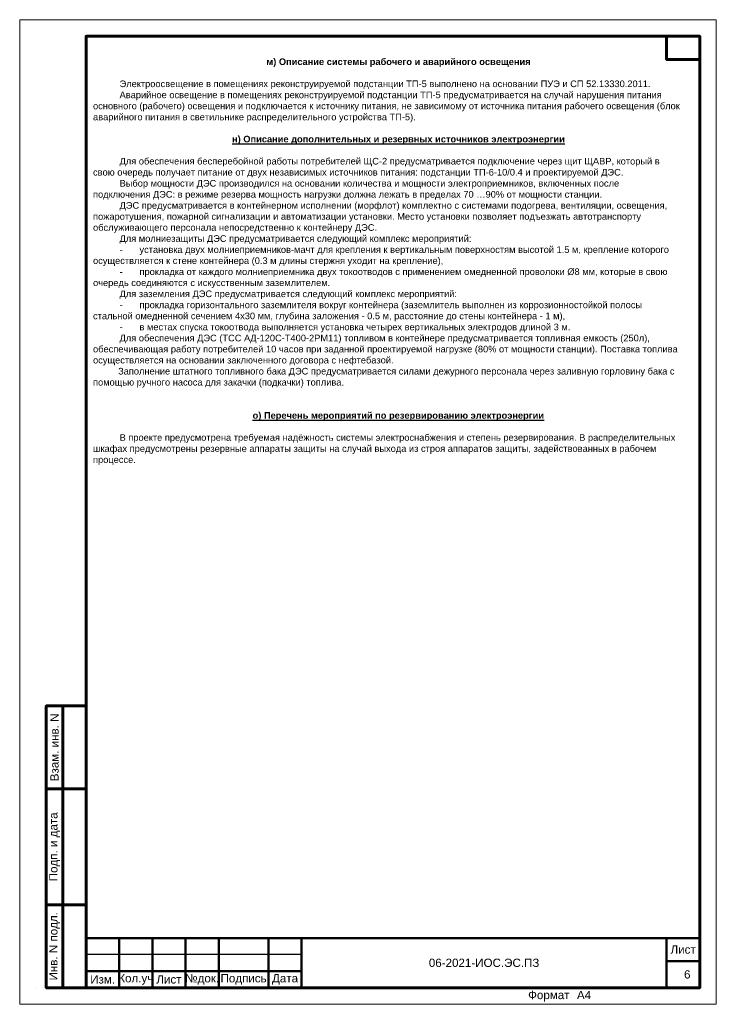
# Model space of a CAD drawing. Header units: millimetres. Extents: x 523209 to 536718, y -48289 to -47398.
# Tile 6 of 116: x 525009 to 525219, y -47992 to -47695. Entities that reach past the tile are written whole.
import ezdxf
from ezdxf.enums import TextEntityAlignment as Align

# ---------------------------------------------------------------- set-up
doc = ezdxf.new("R2010")
doc.units = ezdxf.units.MM
for name, color, linetype, lineweight in [('1-ОСНОВНАЯ-06', 2, 'Continuous', 30), ('LIN_Основная сплошная', 50, 'Continuous', 50), ('LIN_Тонкая сплошная', 140, 'Continuous', 30), ('ВК-линия контур', 132, 'Continuous', 15), ('ВК-линия основная', 1, 'Continuous', 30), ('ВК-линия толстая', 30, 'Continuous', 60), ('ВК-Текст', 1, 'Continuous', 30)]:
    doc.layers.add(name, color=color, linetype=linetype, lineweight=lineweight)
doc.layers.add('Текст и рамки', color=7, linetype='Continuous')
doc.styles.get("Standard").update_dxf_attribs({"font": 'arial.ttf'})
doc.styles.add('ГОСТ', font='arial.ttf', dxfattribs={"width": 0.85})
doc.styles.add('СГЕНЕРИР_СТИЛЬ_1', font='times.ttf')

# ---------------------------------------------------------------- blocks, each defined once
blk = doc.blocks.new('*U53')
at = {"layer": 'ВК-линия контур', "color": 0}
for p, q in [((-210, 297), (0, 297)), ((-210, 0), (-210, 297)), ((0, 297), (0, 0)), ((0, 0), (-210, 0))]:
    blk.add_line(p, q, dxfattribs=at)
at = {"layer": 'ВК-линия контур', "color": 0, "lineweight": 0}
blk.add_lwpolyline([(-205, 5), (-205, 5)], close=True, dxfattribs=at).dxf.unprotected_set("ltscale", 0)
at = {"layer": 'ВК-линия основная', "color": 0}
for points in [[(-190, 287), (-190, 287)], [(-190, 90), (-190, 90)]]:
    blk.add_lwpolyline(points, dxfattribs=at)
at = {"layer": 'ВК-линия толстая', "color": 0}
for points in [[(-190, 5), (-190, 292), (-5, 292), (-5, 5)], [(-5, 292), (-15, 292), (-15, 285), (-5, 285)], [(-190, 278), (-190, 278), (-190, 278), (-190, 278)], [(-197, 65), (-202, 65), (-202, 90), (-197, 90)], [(-190, 65), (-197, 65), (-197, 90), (-190, 90)], [(-190, 90), (-190, 90), (-190, 90), (-190, 90)], [(-190, 90), (-190, 90), (-190, 90), (-190, 90)], [(-190, 90), (-190, 90), (-190, 90), (-190, 90)], [(-190, 90), (-190, 90), (-190, 90), (-190, 90)], [(-197, 30), (-202, 30), (-202, 65), (-197, 65)], [(-190, 30), (-197, 30), (-197, 65), (-190, 65)], [(-197, 5), (-202, 5), (-202, 30), (-197, 30)], [(-190, 5), (-197, 5), (-197, 30), (-190, 30)]]:
    blk.add_lwpolyline(points, close=True, dxfattribs=at)
for points in [[(-190, 287), (-190, 287)], [(-190, 287), (-190, 287)], [(-190, 287), (-190, 287)], [(-190, 287), (-190, 287)], [(-190, 90), (-190, 90)], [(-190, 90), (-190, 90)], [(-190, 90), (-190, 90)], [(-190, 90), (-190, 90)], [(-190, 90), (-190, 90)], [(-190, 90), (-190, 90)], [(-190, 90), (-190, 90)]]:
    blk.add_lwpolyline(points, dxfattribs=at)
at = {"layer": 'ВК-Текст', "color": 0}
blk.add_text('Формат ', height=2.5, dxfattribs=at).set_placement((-56.73, 1.56))
at = {"layer": 'ВК-Текст', "color": 0, "rotation": 90}
for s, insert, char_height, width, attachment_point in [('\\pi2;Справ. N', (-190, 287), 0.0000208, 0.000208, 4), ('\\pi2;Перв. примен.', (-190, 287), 0.0000208, 0.000208, 4), ('\\pi2;Согласовано', (-190, 90), 0.00000385, 0.0000385, 4), ('\\pi2.5;Инв. N дубл.', (-190, 90), 0.00000417, 0.0000417, 4), ('\\pi2.5;Подп. дата', (-190, 90), 0.00000417, 0.0000583, 4), ('Взам. инв. N', (-199.5, 77.5), 2.5, 25, 5), ('Подп. и дата', (-199.5, 47.5), 2.5, 35, 5), ('Инв. N подл.', (-199.5, 17.5), 2.5, 25, 5)]:
    blk.add_mtext(s, dxfattribs=dict(at, insert=insert, char_height=char_height, width=width, attachment_point=attachment_point))
at = {"layer": 'ВК-Текст', "color": 0}
blk.add_attdef('ЛИСТ_АЛ', text='', height=2.5, dxfattribs=at).set_placement((-10, 288.5), align=Align.MIDDLE_CENTER)
at = {"layer": 'ВК-Текст', "color": 0, "ltscale": 0.5}
blk.add_attdef('ВЕРХНИЙ_ШИФР', text='', height=0.000005, rotation=180, dxfattribs=at).set_placement((-190, 278), align=Align.MIDDLE_CENTER)
at = {"layer": 'ВК-Текст', "color": 0, "flags": 12}
blk.add_attdef('ФОРМАТ_ЛИСТА', (-42, 1.56), '', height=2.5, dxfattribs=at)
blk = doc.blocks.new('*U72')
at = {"layer": 'LIN_Основная сплошная', "color": 7}
for p, q in [((-185, 0), (-185, 15)), ((-185, 15), (0, 15)), ((-175, 15), (-175, 0)), ((-165, 15), (-165, 0)), ((-155, 15), (-155, 0)), ((-145, 15), (-145, 0)), ((-130, 15), (-130, 0)), ((-120, 15), (-120, 0)), ((-120, 5), (-185, 5)), ((-185, 0), (0, 0))]:
    blk.add_line(p, q, dxfattribs=at)
at = {"layer": 'LIN_Основная сплошная', "color": 7, "ltscale": 0.5}
for p, q in [((-10, 15), (-10, 0)), ((0, 15), (0, 0)), ((0, 8), (-10, 8))]:
    blk.add_line(p, q, dxfattribs=at)
at = {"layer": 'LIN_Тонкая сплошная', "color": 7}
blk.add_line((-120, 10), (-185, 10), dxfattribs=at)
at = {"layer": 'Текст и рамки', "color": 7, "char_height": 2.5, "attachment_point": 5}
for s, insert, width in [('Лист', (-5, 11.5), 10), ('Изм.', (-180, 2.5), 10), ('Кол.уч', (-170, 2.5), 10), ('Лист', (-160, 2.5), 10), ('№док.', (-150, 2.5), 10), ('Подпись', (-137.5, 2.5), 15), ('Дата', (-125, 2.5), 10)]:
    blk.add_mtext(s, dxfattribs=dict(at, insert=insert, width=width))

msp = doc.modelspace()

# ---------------------------------------------------------------- block references
msp.add_blockref('*U53', (525218.52667, -47991.68774)).add_auto_attribs({'ФОРМАТ_ЛИСТА': 'А4', 'ВЕРХНИЙ_ШИФР': '1984-11.Р 01.06.01 РЗ.Э1-01'})
at = {"color": 0, "linetype": 'ByBlock'}
msp.add_blockref('*U72', (525213.52667, -47986.68774), dxfattribs=at)

# ---------------------------------------------------------------- texts
at = {"lineweight": 0, "char_height": 2.5, "attachment_point": 5, "style": 'СГЕНЕРИР_СТИЛЬ_1'}
for s, insert, width in [('{\\fArial|b0|i0|c204|p34;06-2021-ИОС.ЭС\\C7;.ПЗ}', (525148.52667, -47979.18774), 110), ('\\pl2.5;{\\fArial|b0|i0|c204|p34;6\\P}', (525208.52667, -47982.68774), 10)]:
    msp.add_mtext(s, dxfattribs=dict(at, insert=insert, width=width))
at = {"layer": '1-ОСНОВНАЯ-06', "color": 0, "linetype": 'Continuous', "lineweight": -3, "insert": (525028.63537, -47699.6938), "char_height": 2, "width": 185.139799, "attachment_point": 1, "style": 'ГОСТ'}
msp.add_mtext('\\A1;\\pi8,l2;{\\W1;\\C7;\\P\\pi91.886;\\fArial|b1|i0|c204|p34;\\H1.83333x; \\H0.54545x;\\P\\pi52.252;м) Описание системы рабочего и аварийного освещения\\H1.57875x; \\H0.63341x;\\P\\pi8;\\H1.66071x; \\H0.60215x;\\P\\fArial|b0|i0|c204|p34;Электроосвещение в помещениях реконструируемой подстанции ТП-5 выполнено на основании ПУЭ и СП 52.13330.2011. \\H1.63015x; \\H0.61344x;\\PАварийное освещение в помещениях реконструируемой подстанции ТП-5 предусматривается на случай нарушения питания \\H1.63821x; \\H0.61042x;основного (рабочего) освещения и подключается к источнику питания, не зависимому от источника питания рабочего освещения (блок \\H1.64447x; \\H0.6081x;аварийного питания в светильнике распределительного устройства ТП-5).\\H1.65645x; \\H0.6037x;\\P\\H1.62944x; \\H0.61371x;\\P\\pi41.91;\\fArial|b1|i0|c204|p34;\\Lн) Описание дополнительных и резервных источников электроэнергии\\H1.64057x; \\H0.60954x;\\P\\pi8;\\fArial|b0|i0|c204|p34;\\H1.63473x;\\l \\H0.61172x;\\PДля обеспечения бесперебойной работы потребителей ЩС-2 предусматривается подключение через щит ЩАВР, который в \\H1.64563x; \\H0.60767x;\\P\\pi0;свою очередь получает питание от двух независимых источников питания: подстанции ТП-6-10/0.4 и проектируемой ДЭС.\\H1.65607x; \\H0.60384x;\\P\\pi8;Выбор мощности ДЭС производился на основании количества и мощности электроприемников, включенных после \\H1.65344x; \\H0.6048x;\\P\\pi0;подключения ДЭС: в режиме резерва мощность нагрузки должна лежать в пределах 70 …90% от мощности станции.\\H1.65346x; \\H0.60479x;\\P\\pi8;ДЭС предусматривается в контейнерном исполнении (морфлот) комплектно с системами подогрева, вентиляции, освещения, \\H1.64749x; \\H0.60699x;\\P\\pi0;пожаротушения, пожарной сигнализации и автоматизации установки. Место установки позволяет подъезжать автотранспорту \\H1.63243x; \\H0.61259x;\\Pобслуживающего персонала непосредственно к контейнеру ДЭС.\\H1.6464x; \\H0.60739x;\\P\\pi8;Для молниезащиты ДЭС предусматривается следующий комплекс мероприятий:\\H1.65581x; \\H0.60393x;\\P-^Iустановка двух молниеприемников-мачт для крепления к вертикальным поверхностям высотой 1.5 м, крепление которого \\H1.63374x; \\H0.61209x;\\P\\pi0;осуществляется к стене контейнера (0.3 м длины стержня уходит на крепление),\\H1.64272x; \\H0.60875x;\\P\\pi8;-^Iпрокладка от каждого молниеприемника двух токоотводов с применением омедненной проволоки Ø8 мм, которые в свою \\H1.67085x; \\H0.5985x;\\P\\pi0;очередь соединяются с искусственным заземлителем.\\H1.64195x; \\H0.60903x;\\P\\pi8;Для заземления ДЭС предусматривается следующий комплекс мероприятий:\\H1.6364x; \\H0.6111x;\\P-^Iпрокладка горизонтального заземлителя вокруг контейнера (заземлитель выполнен из коррозионностойкой полосы \\H1.65317x; \\H0.6049x;\\P\\pi0;стальной омедненной сечением 4х30 мм, глубина заложения - 0.5 м, расстояние до стены контейнера - 1 м),\\H1.6544x; \\H0.60445x;\\P\\pi8;-^Iв местах спуска токоотвода выполняется установка четырех вертикальных электродов длиной 3 м.\\H1.64018x; \\H0.60969x;\\PДля обеспечения ДЭС (ТСС АД-120С-Т400-2РМ11) топливом в контейнере предусматривается топливная емкость (250л), \\H1.6474x; \\H0.60702x;\\P\\pi0;обеспечивающая работу потребителей 10 часов при заданной проектируемой нагрузке (80% от мощности станции). Поставка топлива \\H1.6623x; \\H0.60158x;осуществляется на основании заключенного договора с нефтебазой.\\H1.65733x; \\H0.60338x;\\P\\pi6;  Заполнение штатного топливного бака ДЭС предусматривается силами дежурного персонала через заливную горловину бака с \\H1.65899x; \\H0.60278x;помощью ручного насоса для закачки (подкачки) топлива.\\H1.65161x; \\H0.60547x;\\P\\pi0;\\H1.63105x; \\H0.6131x;\\P\\pl0;\\H1.62298x; \\H0.61615x;\\P\\pi48.108,l2;\\fArial|b1|i0|c204|p34;\\Lо) Перечень мероприятий по резервированию электроэнергии\\H1.64409x; \\H0.60824x;\\P\\pi8;\\fArial|b0|i0|c204|p34;\\H1.63475x;\\l \\H0.61171x;\\PВ проекте предусмотрена требуемая надёжность системы электроснабжения и степень резервирования. В распределительных \\H1.64562x; \\H0.60767x;\\P\\pi0;шкафах предусмотрены резервные аппараты защиты на случай выхода из строя аппаратов защиты, задействованных в рабочем \\H1.66289x; \\H0.60136x;\\Pпроцессе.\\H1.63326x; }', dxfattribs=at)

doc.saveas('drawing.dxf')
